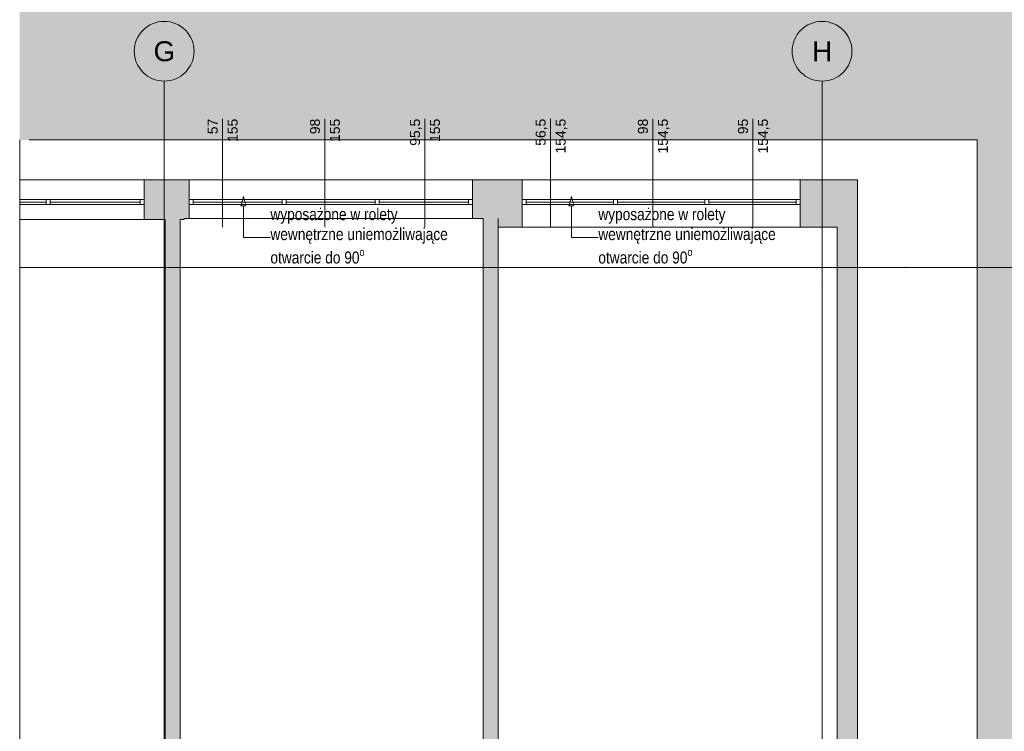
# Paper-space layout 'A-07 INWENTARYZACJA - PIĘTRO 4' of a CAD drawing. Header units: millimetres. Extents: x 0 to 500, y 0 to 350.
# Tile 11 of 13: x 347 to 446, y 202 to 274. Entities that reach past the tile are written whole.
import ezdxf
from ezdxf.xclip import XClip

# ---------------------------------------------------------------- set-up
doc = ezdxf.new("R2010")
doc.units = ezdxf.units.MM
doc.header["$MEASUREMENT"] = 0
doc.header["$XCLIPFRAME"] = 0
doc.linetypes.add('DASHDOTX2', pattern=[1000, 500, -250, 0, -250])
doc.linetypes.add('PRZERYWANA_DU_A', pattern=[550, 350, -200])
for name, color, linetype, lineweight in [('0_Nr_pióra__2', 8, 'Continuous', 13), ('A_stolarka_Nr_pióra__3', 252, 'Continuous', 13), ('A_ściany_Nr_pióra__1', 7, 'Continuous', 20)]:
    doc.layers.add(name, color=color, linetype=linetype, lineweight=lineweight)
for name, color, linetype, lineweight, true_color in [('A_opis_Nr_pióra__255', 7, 'Continuous', 15, 0x242424), ('A_opis_Nr_pióra__8', 7, 'Continuous', 13, 0x4c4c4c), ('A_osie_Nr_pióra__16', 7, 'Continuous', 5, 0x0f0f0f), ('A_osie_Nr_pióra__76', 7, 'Continuous', 5, 0x2d2d2d), ('A_ściany_Nr_pióra__19', 7, 'Continuous', 5, 0x191919), ('Okna Archicada_Nr_pióra__19', 7, 'Continuous', 5, 0x191919)]:
    doc.layers.add(name, color=color, linetype=linetype, lineweight=lineweight, true_color=true_color)
doc.layers.add('A_podrys', color=7, linetype='Continuous')
doc.layers.add('A_ściany', color=7, linetype='Continuous')
doc.styles.add('STYL_AUTOMATYCZNY_1', font='arial.ttf')
doc.styles.add('STYL_AUTOMATYCZNY_2', font='ARIALN.TTF')

# ---------------------------------------------------------------- blocks, each defined once
blk = doc.blocks.new('Rysunek_2_2', base_point=(-1677.591, -281.1))
at = {"linetype": 'Continuous', "lineweight": 0, "true_color": 0x484848}
blk.add_hatch(color=251, dxfattribs=at).paths.add_polyline_path([(462.274, 306.785), (347.209, 306.785), (347.209, 261.785), (443.274, 261.785), (443.274, 102.975), (347.209, 102.975), (347.209, 97.975), (462.274, 97.975)])
at = {"layer": 'A_ściany', "linetype": 'Continuous', "lineweight": 0, "true_color": 0x000000}
for points in [[(359.706, 257.785), (359.706, 253.785), (363.706, 253.785), (363.706, 257.785)], [(363.706, 257.785), (363.706, 253.885), (364.206, 253.885), (364.206, 257.785)], [(392.626, 257.785), (392.626, 253.885), (395.206, 253.885), (395.206, 257.785)], [(395.206, 257.785), (395.206, 253.035), (397.624, 253.035), (397.624, 257.785)], [(425.524, 257.785), (425.524, 253.035), (429.224, 253.035), (431.274, 257.785)], [(429.224, 253.035), (429.224, 190.677), (431.274, 190.677), (431.274, 257.785)], [(395.206, 190.677), (395.206, 253.885), (393.706, 253.885), (393.706, 190.677)], [(363.313, 190.677), (363.313, 253.785), (361.813, 253.785), (361.813, 190.677)]]:
    blk.add_hatch(color=18, dxfattribs=at).paths.add_polyline_path(points)
at = {"layer": '0_Nr_pióra__2', "color": 8, "linetype": 'PRZERYWANA_DU_A', "lineweight": 13, "flags": 128}
for points in [[(347.209, 261.785), (347.209, 102.975)], [(347.209, 102.975), (443.274, 102.975), (443.274, 261.785), (347.209, 261.785)]]:
    blk.add_lwpolyline(points, dxfattribs=at)
at = {"layer": 'A_opis_Nr_pióra__255', "color": 250, "linetype": 'Continuous', "lineweight": 15, "true_color": 0x242424}
for p, q in [((369.658, 256.093), (369.408, 255.16)), ((369.658, 256.093), (369.908, 255.16)), ((402.556, 256.093), (402.306, 255.16)), ((402.556, 256.093), (402.806, 255.16)), ((369.908, 255.16), (369.408, 255.16)), ((369.658, 255.16), (369.658, 251.996)), ((402.806, 255.16), (402.306, 255.16)), ((402.556, 255.16), (402.556, 251.996)), ((369.658, 251.996), (372.361, 251.996)), ((402.556, 251.996), (405.259, 251.996))]:
    blk.add_line(p, q, dxfattribs=at)
at = {"layer": 'A_osie_Nr_pióra__16', "color": 250, "linetype": 'DASHDOTX2', "lineweight": 5, "true_color": 0x0f0f0f}
for p, q in [((361.706, 247.433), (361.706, 267.684)), ((427.706, 247.433), (427.706, 267.684)), ((436.023, 248.975), (347.209, 248.975)), ((436.023, 248.975), (456.274, 248.975)), ((361.706, 247.433), (361.706, 97.975)), ((427.706, 247.433), (427.706, 97.975))]:
    blk.add_line(p, q, dxfattribs=at)
for p in [(436.023, 248.975), (436.023, 248.975), (361.706, 247.433), (361.706, 247.433), (427.706, 247.433), (427.706, 247.433)]:
    blk.add_point(p, dxfattribs=at)
at = {"layer": 'A_osie_Nr_pióra__76', "color": 250, "linetype": 'Continuous', "lineweight": 5, "true_color": 0x2d2d2d}
for centre in [(361.706, 270.684), (427.706, 270.684)]:
    blk.add_circle(centre, 3, dxfattribs=at)
at = {"layer": 'A_stolarka_Nr_pióra__3', "color": 252, "linetype": 'Continuous', "lineweight": 13}
for p, q in [((367.567, 263.908), (367.567, 253.035)), ((377.83, 263.908), (377.83, 253.035)), ((387.866, 263.908), (387.866, 253.035)), ((400.465, 263.908), (400.465, 253.035)), ((410.728, 263.908), (410.728, 253.035)), ((420.764, 263.908), (420.764, 253.035))]:
    blk.add_line(p, q, dxfattribs=at)
at = {"layer": 'A_ściany_Nr_pióra__1', "color": 7, "linetype": 'Continuous', "lineweight": 20}
for p, q in [((359.706, 253.785), (359.706, 257.785)), ((364.206, 253.885), (364.206, 257.785)), ((392.626, 253.885), (392.626, 257.785)), ((397.624, 253.035), (397.624, 257.785)), ((425.524, 253.035), (425.524, 257.785))]:
    blk.add_line(p, q, dxfattribs=at)
at = {"layer": 'A_ściany_Nr_pióra__1', "color": 7, "linetype": 'Continuous', "lineweight": 20, "flags": 128}
for points in [[(363.706, 257.785), (359.706, 257.785)], [(364.206, 257.785), (363.706, 257.785)], [(395.206, 257.785), (392.626, 257.785)], [(397.624, 257.785), (395.206, 257.785)], [(431.274, 257.785), (425.524, 257.785)], [(431.274, 190.677), (431.274, 257.785)], [(363.706, 253.785), (363.706, 253.885)], [(363.706, 253.885), (364.206, 253.885)], [(392.626, 253.885), (393.706, 253.885)], [(393.706, 253.885), (393.706, 190.677)], [(395.206, 253.885), (395.206, 253.035)], [(395.206, 190.677), (395.206, 253.885)], [(359.706, 253.785), (361.813, 253.785)], [(361.813, 253.785), (361.813, 190.677)], [(363.313, 253.785), (363.706, 253.785)], [(363.313, 190.677), (363.313, 253.785)], [(395.206, 253.035), (397.624, 253.035)], [(425.524, 253.035), (429.224, 253.035)], [(429.224, 253.035), (429.224, 190.677)]]:
    blk.add_lwpolyline(points, dxfattribs=at)
at = {"layer": 'A_ściany_Nr_pióra__19', "color": 250, "linetype": 'Continuous', "lineweight": 5, "true_color": 0x191919}
for p, q in [((359.706, 257.785), (347.209, 257.785)), ((392.626, 257.785), (364.206, 257.785)), ((425.524, 257.785), (397.624, 257.785)), ((364.206, 253.885), (392.626, 253.885)), ((347.209, 253.785), (359.706, 253.785)), ((397.624, 253.035), (425.524, 253.035))]:
    blk.add_line(p, q, dxfattribs=at)
at = {"layer": 'Okna Archicada_Nr_pióra__19', "color": 250, "linetype": 'Continuous', "lineweight": 5, "true_color": 0x191919}
for p, q in [((347.209, 255.785), (359.706, 255.785)), ((349.859, 255.535), (347.209, 255.535)), ((359.706, 255.285), (347.209, 255.285)), ((349.859, 255.785), (349.859, 255.285)), ((350.259, 255.785), (350.259, 255.285)), ((359.306, 255.535), (350.259, 255.535)), ((359.306, 255.785), (359.306, 255.285)), ((359.706, 255.785), (359.706, 255.285)), ((364.206, 255.285), (364.206, 255.785)), ((364.206, 255.785), (392.626, 255.785)), ((392.626, 255.285), (364.206, 255.285)), ((364.606, 255.785), (364.606, 255.285)), ((373.546, 255.535), (364.606, 255.535)), ((373.546, 255.785), (373.546, 255.285)), ((373.946, 255.785), (373.946, 255.285)), ((382.886, 255.535), (373.946, 255.535)), ((382.886, 255.785), (382.886, 255.285)), ((383.286, 255.785), (383.286, 255.285)), ((392.226, 255.535), (383.286, 255.535)), ((392.226, 255.785), (392.226, 255.285)), ((392.626, 255.785), (392.626, 255.285)), ((397.624, 255.285), (397.624, 255.785)), ((397.624, 255.785), (425.524, 255.785)), ((425.524, 255.285), (397.624, 255.285)), ((398.024, 255.785), (398.024, 255.285)), ((406.79, 255.535), (398.024, 255.535)), ((406.79, 255.785), (406.79, 255.285)), ((407.19, 255.785), (407.19, 255.285)), ((415.957, 255.535), (407.19, 255.535)), ((415.957, 255.785), (415.957, 255.285)), ((416.357, 255.785), (416.357, 255.285)), ((425.124, 255.535), (416.357, 255.535)), ((425.124, 255.785), (425.124, 255.285)), ((425.524, 255.785), (425.524, 255.285))]:
    blk.add_line(p, q, dxfattribs=at)
at = {"layer": 'A_opis_Nr_pióra__8', "color": 251, "linetype": 'Continuous', "lineweight": 13, "true_color": 0x4c4c4c, "char_height": 1.2, "width": 18.96357, "attachment_point": 4, "line_spacing_factor": 1.000096, "style": 'STYL_AUTOMATYCZNY_2'}
for insert in [(372.361, 251.972), (405.259, 251.972)]:
    blk.add_mtext('\\A1;{\\pql;\\fArial Narrow|b0|i0|c238|p0;\\W1.000000;wyposażone w rolety wewnętrzne uniemożliwające otwarcie do 90\\fArial Narrow|b0|i0|c238|p0;\\W1.000000;\\A1{\\H.66x;\\So^  ;}}', dxfattribs=dict(at, insert=insert))
at = {"layer": 'A_osie_Nr_pióra__76', "color": 250, "linetype": 'Continuous', "lineweight": 5, "true_color": 0x2d2d2d, "char_height": 2, "attachment_point": 1, "style": 'STYL_AUTOMATYCZNY_1'}
for s, insert in [('\\A1;{\\pql;\\pt0;\\fArial|b0|i0|c238|p0;\\W1.000000;G}', (360.639, 271.684)), ('\\A1;{\\pql;\\pt0;\\fArial|b0|i0|c238|p0;\\W1.000000;H}', (426.715, 271.684))]:
    blk.add_mtext(s, dxfattribs=dict(at, insert=insert))
at = {"layer": 'A_stolarka_Nr_pióra__3', "color": 252, "linetype": 'Continuous', "lineweight": 13, "char_height": 1, "attachment_point": 9, "rotation": 90, "style": 'STYL_AUTOMATYCZNY_1'}
for s, insert in [('\\A1;{\\pqr;\\fArial|b0|i0|c238|p0;\\W1.000000;57}', (367.083, 263.908)), ('\\A1;{\\pqr;\\fArial|b0|i0|c238|p0;\\W1.000000;155}', (369.083, 263.908)), ('\\A1;{\\pqr;\\fArial|b0|i0|c238|p0;\\W1.000000;98}', (377.346, 263.908)), ('\\A1;{\\pqr;\\fArial|b0|i0|c238|p0;\\W1.000000;155}', (379.346, 263.908)), ('\\A1;{\\pqr;\\fArial|b0|i0|c238|p0;\\W1.000000;95,5}', (387.56, 263.908)), ('\\A1;{\\pqr;\\fArial|b0|i0|c238|p0;\\W1.000000;155}', (389.383, 263.908)), ('\\A1;{\\pqr;\\fArial|b0|i0|c238|p0;\\W1.000000;56,5}', (400.159, 263.908)), ('\\A1;{\\pqr;\\fArial|b0|i0|c238|p0;\\W1.000000;154,5}', (402.159, 263.908)), ('\\A1;{\\pqr;\\fArial|b0|i0|c238|p0;\\W1.000000;98}', (410.244, 263.908)), ('\\A1;{\\pqr;\\fArial|b0|i0|c238|p0;\\W1.000000;154,5}', (412.422, 263.908)), ('\\A1;{\\pqr;\\fArial|b0|i0|c238|p0;\\W1.000000;95}', (420.281, 263.908)), ('\\A1;{\\pqr;\\fArial|b0|i0|c238|p0;\\W1.000000;154,5}', (422.458, 263.908))]:
    blk.add_mtext(s, dxfattribs=dict(at, insert=insert))

psp = doc.layouts.new('A-07 INWENTARYZACJA - PIĘTRO 4')

# ---------------------------------------------------------------- block references
at = {"layer": 'A_podrys', "color": 37, "linetype": 'Continuous', "lineweight": 5, "true_color": 0x656532}
ref = psp.add_blockref('Rysunek_2_2', (-1677.591, -281.1), dxfattribs=at)
XClip(ref).set_block_clipping_path([(347.2085108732, 97.9747949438), (462.2737210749, 306.7847949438)])

doc.saveas('drawing.dxf')
